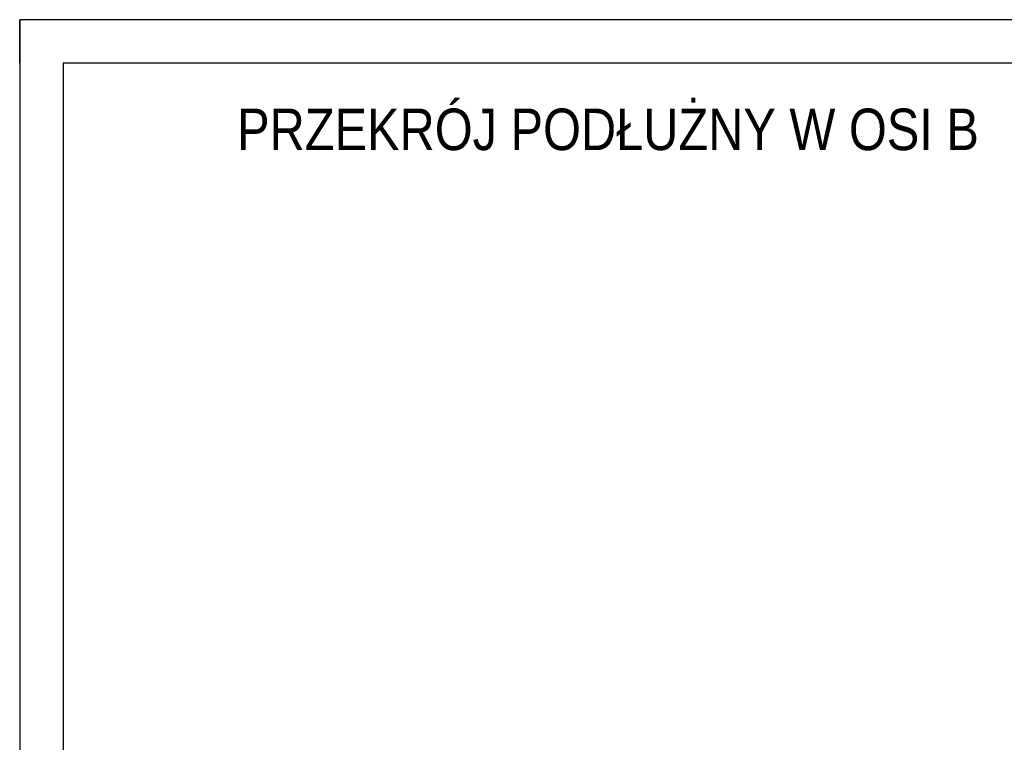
# Model space of a CAD drawing. Header units: millimetres. Extents: x -19654 to 22346, y -14260 to 15440.
# Tile 7 of 22: x -19654 to -8332, y 7127 to 15440. Entities that reach past the tile are written whole.
import ezdxf

# ---------------------------------------------------------------- set-up
doc = ezdxf.new("R2010")
doc.units = ezdxf.units.MM
doc.layers.add('TS_FORMATKA', color=7, linetype='Continuous')
doc.styles.add('Arial', font='ARIAL.TTF', dxfattribs={"height": 0.2})

# ---------------------------------------------------------------- blocks, each defined once
blk = doc.blocks.new('Unknown-305655477-4118')
at = {"layer": 'TS_FORMATKA', "color": 1, "style": 'Arial', "width": 0.84}
blk.add_text('PRZEKRÓJ PODŁUŻNY W OSI B', height=477.54, dxfattribs=at).set_placement((-17154, 13940))
blk = doc.blocks.new('Unknown-305655477-1289')
at = {"layer": 'TS_FORMATKA', "color": 7, "linetype": 'Continuous'}
for p, q in [((22346, 15440), (-19654, 15440)), ((-19654, 15440), (-19654, -14260)), ((-19654, 14940), (-19654, 15440)), ((-19154, 15440), (-19654, 15440)), ((21846, 14940), (-19154, 14940)), ((-19154, 14940), (-19154, -13760))]:
    blk.add_line(p, q, dxfattribs=at)

msp = doc.modelspace()

# ---------------------------------------------------------------- block references
for name in ['Unknown-305655477-1289', 'Unknown-305655477-4118']:
    msp.add_blockref(name, (0, 0))

doc.saveas('drawing.dxf')
